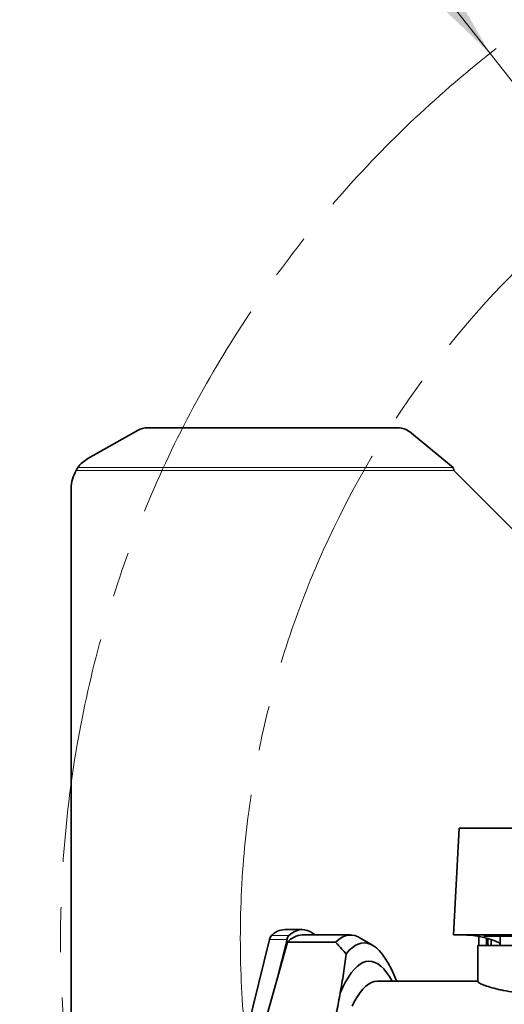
# Model space of a CAD drawing. Header units: millimetres. Extents: x 0 to 12118, y 0 to 8400.
# Tile 61 of 127: x 6149 to 6421, y 1710 to 2263. Entities that reach past the tile are written whole.
import ezdxf

# ---------------------------------------------------------------- set-up
doc = ezdxf.new("R2010")
doc.units = ezdxf.units.MM
doc.header["$LTSCALE"] = 20
doc.linetypes.add('CENTER', pattern=[10.16, 6.35, -1.27, 1.27, -1.27])
doc.styles.add('SLDTEXTSTYLE0', font='TXT', dxfattribs={"width": 0.605})
doc.dimstyles.new('SLDDIMSTYLE9', dxfattribs={"dimtxt": 70, "dimasz": 70, "dimexe": 0, "dimexo": 0.0625, "dimgap": 17.5, "dimtad": 0, "dimtih": 1, "dimtoh": 1, "dimdec": 1, "dimrnd": 1e-09, "dimzin": 12, "dimdsep": 46, "dimtxsty": 'SLDTEXTSTYLE0', "dimsah": 1, "dimcen": 0, "dimadec": 0, "dimazin": 3, "dimtfac": 1, "dimtofl": 0, "dimtmove": 0, "dimatfit": 3, "dimfxl": 1, "dimfrac": 2, "dimtolj": 1, "dimtzin": 12, "dimarcsym": 0})

# ---------------------------------------------------------------- blocks, each defined once
blk = doc.blocks.new('_D_53')
at = {"color": 7, "linetype": 'Continuous', "lineweight": 0}
for p, q in [((6282.11, 2410.68), (5236.53, 2410.68)), ((6413.19, 2244.25), (6282.11, 2410.68)), ((6804.86, 1746.97), (6413.19, 2244.25))]:
    blk.add_line(p, q, dxfattribs=at)
at = {"color": 7, "linetype": 'Continuous', "lineweight": 18}
blk.add_solid([(6413.19, 2244.25), (6377.74, 2305.43), (6362.02, 2293.05)], dxfattribs=at)
at = {"color": 7, "linetype": 'Continuous', "lineweight": 18, "char_height": 70, "attachment_point": 1, "style": 'SLDTEXTSTYLE0'}
for s, insert in [('R633', (5236.53, 2715.77)), ('Smallest circumscribed', (5236.53, 2608.34)), ('radius axis 1 back side.', (5236.53, 2500.91))]:
    blk.add_mtext(s, dxfattribs=dict(at, insert=insert))

msp = doc.modelspace()

# ---------------------------------------------------------------- linework, layer by layer
at = {"color": 7, "linetype": 'Continuous', "lineweight": 35}
for p, q in [((6215.425367, 2032.536114), (6187.257415, 2016.580593)), ((6361.415645, 2033.913717), (6220.725356, 2033.913717)), ((6392.368168, 2011.65787), (6368.131074, 2031.566069)), ((6181.514282, 2011.65787), (6180.665391, 2009.967397)), ((6426.928462, 1975.896329), (6392.857394, 2009.967397)), ((6177.857394, 1999.748051), (6177.857394, 1494.186742)), ((6395.857394, 1808.967397), (6392.712927, 1748.967397)), ((6508.83425, 1808.967397), (6395.857394, 1808.967397)), ((6307.679349, 1751.967397), (6297.897899, 1751.967397)), ((6334.684959, 1748.967397), (6307.679349, 1748.967397)), ((6392.712927, 1748.967397), (6511.610649, 1748.967397)), ((6406.857394, 1742.967397), (6406.857394, 1748.146406)), ((6409.857394, 1748.967397), (6409.857394, 1748.317397)), ((6501.857394, 1748.317397), (6409.857394, 1748.317397)), ((6418.857394, 1748.317397), (6418.857394, 1742.967397)), ((6274.608332, 1687.424576), (6289.333401, 1746.421105)), ((6293.431943, 1723.652325), (6299.114852, 1746.421105)), ((6293.431943, 1723.652325), (6299.408652, 1744.888597)), ((6326.414262, 1744.888597), (6299.408652, 1744.888597)), ((6347.128598, 1743.191492), (6339.540935, 1747.571001)), ((6406.357394, 1742.967397), (6406.357394, 1722.637717)), ((6506.357394, 1742.967397), (6406.357394, 1742.967397)), ((6411.228053, 1742.967397), (6411.228053, 1747.115802)), ((6411.857394, 1742.967397), (6411.857394, 1746.932205)), ((6413.847394, 1746.29214), (6413.847394, 1742.967397)), ((6413.857394, 1746.288693), (6413.857394, 1742.967397)), ((6285.687256, 1696.134124), (6293.431943, 1723.652325)), ((6406.357394, 1722.967397), (6349.692861, 1722.967397))]:
    msp.add_line(p, q, dxfattribs=at)
at = {"color": 8, "linetype": 'Continuous', "lineweight": 18}
for p, q in [((6392.857394, 2009.967397), (6180.665391, 2009.967397)), ((6181.514282, 2011.65787), (6392.368168, 2011.65787)), ((6290.2815, 1748.566962), (6300.06295, 1748.566962)), ((6289.333401, 1746.421105), (6299.114852, 1746.421105))]:
    msp.add_line(p, q, dxfattribs=at)
at = {"color": 7, "linetype": 'Continuous', "lineweight": 35, "flags": 128}
for points in [[(6300.06295, 1748.566962), (6301.790126, 1749.941389), (6303.527843, 1750.963204), (6305.272993, 1751.630578), (6307.02245, 1751.942316), (6308.773083, 1751.897861), (6310.521758, 1751.497291), (6312.265345, 1750.741325), (6314.000722, 1749.631315), (6314.836882, 1748.967397)], [(6326.414262, 1744.888597), (6328.200708, 1746.470501), (6330.000037, 1747.667968), (6331.808673, 1748.478619), (6333.623024, 1748.900842), (6335.439484, 1748.9338), (6337.254445, 1748.577427), (6339.064302, 1747.832431), (6339.540935, 1747.571001)], [(6360.752733, 1722.967397), (6360.666849, 1723.181435), (6359.121642, 1726.819834), (6357.545211, 1730.133954), (6355.940496, 1733.117613), (6354.310491, 1735.765246), (6352.658236, 1738.071915), (6350.986813, 1740.033317), (6349.29934, 1741.645794), (6347.598964, 1742.906337), (6345.888857, 1743.812596), (6344.172209, 1744.362881), (6342.452221, 1744.556164), (6340.732102, 1744.392085), (6339.015061, 1743.870951), (6337.304299, 1742.993733), (6335.603009, 1741.762068), (6333.914362, 1740.178253), (6332.24151, 1738.245242)], [(6358.284957, 1722.967397), (6358.241552, 1723.044298), (6356.657241, 1725.655226), (6355.05037, 1727.924972), (6353.424115, 1729.84905), (6351.781688, 1731.423659), (6350.126335, 1732.645688), (6348.461326, 1733.512723), (6346.789951, 1734.02305), (6345.115511, 1734.175661), (6343.441316, 1733.970255), (6341.770672, 1733.407238), (6340.10688, 1732.487721), (6338.453229, 1731.213523), (6336.812984, 1729.587159), (6335.189387, 1727.611844), (6333.585645, 1725.29148), (6332.004927, 1722.630651), (6330.450355, 1719.634615), (6328.925002, 1716.30929)], [(6349.692861, 1722.967397), (6348.084054, 1722.791221), (6346.478582, 1722.26306), (6344.879772, 1721.384007), (6343.290938, 1720.155886), (6341.715373, 1718.581241), (6340.156343, 1716.663335), (6338.617078, 1714.406145), (6337.10077, 1711.814349), (6335.61056, 1708.893318)]]:
    msp.add_lwpolyline(points, dxfattribs=at)
at = {"color": 7, "linetype": 'CENTER', "lineweight": 18}
for radius in [633, 532]:
    msp.add_circle((6804.857394, 1746.967397), radius, dxfattribs=at)
at = {"color": 7, "linetype": 'Continuous', "lineweight": 35}
for centre, radius, start, end in [((6220.69612, 2023.142193), 10.771564, 89.84448631, 119.29596589), ((6361.480043, 2023.319389), 10.594524, 51.11347101, 90.34827308), ((6196.722487, 1999.726594), 19.329895, 119.31822109, 141.88479384), ((6197.857394, 1999.748051), 20, 149.27172, 180), ((6293.934351, 1745.670655), 4.66175, 141.58947152, 170.73619115), ((6298.348575, 1740.728018), 11.24841, 92.29621272, 135.82170628), ((6303.715801, 1745.670655), 4.66175, 141.58947152, 170.73619115), ((6308.316884, 1737.249887), 11.73484, 93.11431873, 139.38728029)]:
    msp.add_arc(centre, radius, start, end, dxfattribs=at)
msp.add_ellipse((6387.942948, 1578.967397), major_axis=(14.027149, 169.837906), ratio=0.5291155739, start_param=6.0912203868, end_param=6.3039404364, dxfattribs=at)
msp.add_open_spline([(6392.857394, 2009.967397), (6392.775857, 2010.259403), (6392.612781, 2010.843416), (6392.449706, 2011.386385), (6392.368168, 2011.65787)], degree=3, dxfattribs=at)
for points, knots in [([(6326.414262, 1744.888597), (6327.620838, 1743.589001), (6329.647202, 1741.406419), (6331.494262, 1739.155767), (6332.24151, 1738.245242)], [0, 0, 0, 0, 0.5954392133, 1, 1, 1, 1]), ([(6332.24151, 1738.245242), (6331.805839, 1734.595951), (6330.934222, 1727.29506), (6329.594883, 1719.971986), (6328.925002, 1716.30929)], [0, 0, 0, 0, 0.4998417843, 1, 1, 1, 1]), ([(6406.399805, 1722.637717), (6406.39002, 1722.604435), (6406.35745, 1722.493661), (6406.783639, 1722.100044), (6408.117302, 1721.35901), (6411.049375, 1720.230333), (6414.538824, 1719.187523), (6417.916278, 1718.3547), (6421.598189, 1717.573092), (6425.95378, 1716.786814), (6429.783657, 1716.389006), (6431.312532, 1716.230202)], [0, 0, 0, 0, 0.0342567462, 0.1140185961, 0.2681892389, 0.4266281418, 0.5846609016, 0.6656564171, 0.7472237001, 0.8990924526, 1, 1, 1, 1]), ([(6328.925002, 1716.30929), (6328.350754, 1712.952856), (6327.201434, 1706.23518), (6325.415622, 1699.502749), (6324.522076, 1696.134124)], [0, 0, 0, 0, 0.4996421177, 1, 1, 1, 1])]:
    msp.add_open_spline(points, degree=3, knots=knots, dxfattribs=at)

# ---------------------------------------------------------------- dimensions: what is measured, and where the dimension line sits
at = {"color": 7, "linetype": 'Continuous', "lineweight": 18}
dim = msp.add_radius_dim(center=(6804.857394, 1746.967397), mpoint=(6413.192132, 2244.24732), text='<>\\PSmallest circumscribed \\Pradius axis 1 back side.', dimstyle='SLDDIMSTYLE9', dxfattribs=at)
dim.commit()
dim.dimension.update_dxf_attribs({"geometry": '_D_53', "text_midpoint": (5744.31804, 2571.822606), "dimtype": 164})

doc.saveas('drawing.dxf')
